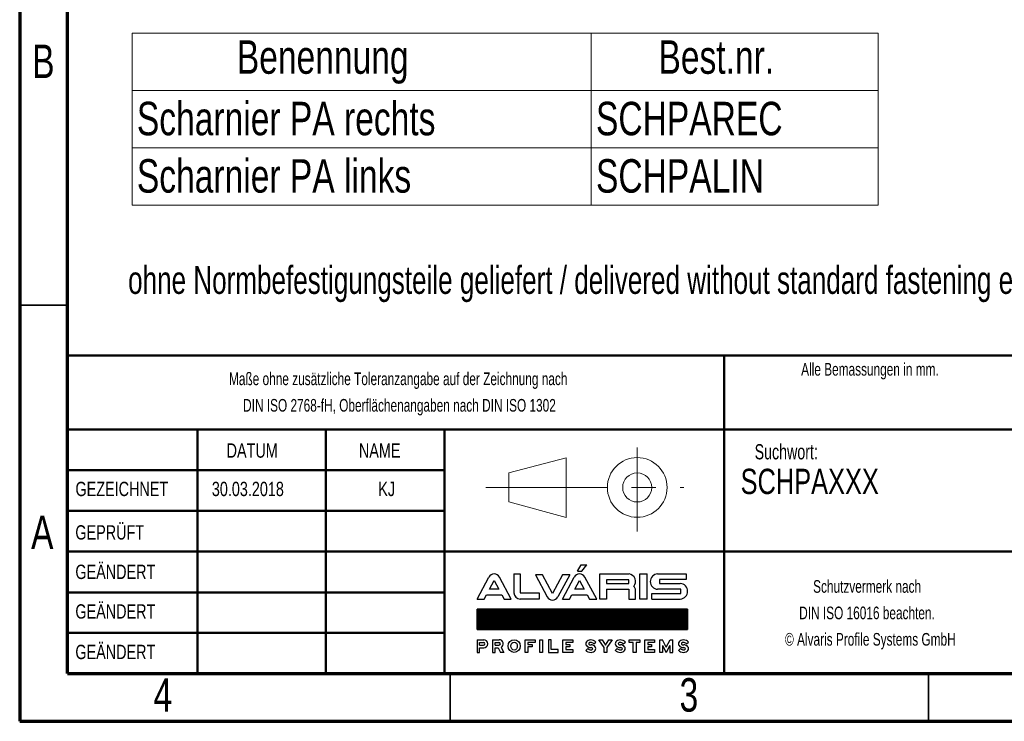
# Model space of a CAD drawing. Header units: millimetres. Extents: x 15 to 206, y 3 to 292.
# Tile 1 of 9: x 15 to 118, y 5 to 78. Entities that reach past the tile are written whole.
import ezdxf

# ---------------------------------------------------------------- set-up
doc = ezdxf.new("R2010")
doc.units = ezdxf.units.MM
doc.linetypes.add('CENTERX2', pattern=[20.32, 12.7, -2.54, 2.54, -2.54])
doc.layers.add('FORMAT', color=7, linetype='Continuous')
doc.layers.add('SLD-0', color=179, linetype='Continuous')
doc.styles.add('SLDTEXTSTYLE0', font='TXT', dxfattribs={"width": 0.75})
doc.styles.add('SLDTEXTSTYLE1', font='TXT', dxfattribs={"width": 0.7})

# ---------------------------------------------------------------- blocks, each defined once
blk = doc.blocks.new('Block2')
at = {"color": 7, "linetype": 'CENTERX2', "lineweight": 18}
for p, q in [((289.49, 33.46), (289.49, 24.67)), ((273.66, 29.29), (294.36, 29.29))]:
    blk.add_line(p, q, dxfattribs=at)
at = {"color": 7, "linetype": 'Continuous', "lineweight": 18}
for p, q in [((276.07, 30.81), (282.06, 32.4)), ((282.06, 32.4), (282.06, 26.16)), ((276.07, 30.81), (276.07, 27.78)), ((276.07, 27.78), (282.06, 26.16))]:
    blk.add_line(p, q, dxfattribs=at)
for radius in [3.12, 1.52]:
    blk.add_circle((289.49, 29.29), radius, dxfattribs=at)
at = {"color": 7, "linetype": 'Continuous', "lineweight": 0}
blk.add_attdef('AUTOATTR7', (0, 0), '', height=1, dxfattribs=at)
blk = doc.blocks.new('ALVARIS-LOGO_BL1')
at = {"layer": 'SLD-0', "color": 2, "linetype": 'Continuous'}
for p, q in [((-18.5, 130.5), (-6, 152.4)), ((-6, 152.4), (14.6, 152.4)), ((-2.9, 130.5), (14.6, 152.4)), ((-368.6, 33.5), (-327.7, 110.4)), ((-249, 33.5), (-289.9, 110.4)), ((-239.9, 121.2), (-218.3, 121.2)), ((-239.9, 121.2), (-239.9, 55)), ((-218.3, 121.2), (-218.3, 55)), ((-139.8, 117.8), (-165.3, 117.8)), ((-165.3, 117.8), (-124.3, 40.9)), ((-105.4, 53.2), (-139.8, 117.8)), ((-71, 117.8), (-105.4, 53.2)), ((-45.6, 117.8), (-86.5, 40.9)), ((-71.1, 33.5), (-30.2, 110.4)), ((-45.6, 117.8), (-71, 117.8)), ((-18.5, 130.5), (-2.9, 130.5)), ((48.5, 33.5), (7.6, 110.4)), ((59.3, 33.5), (59.3, 121.2)), ((59.3, 121.2), (161.1, 121.2)), ((198.5, 33.5), (198.5, 121.2)), ((198.5, 121.2), (224.9, 121.2)), ((224.9, 33.5), (224.9, 121.2)), ((260.8, 121.2), (359.8, 121.2)), ((359.8, 121.2), (359.8, 102.2)), ((-325.1, 67.6), (-308.8, 98.1)), ((-308.8, 98.1), (-292.6, 67.6)), ((-27.6, 67.6), (-11.3, 98.1)), ((-11.3, 98.1), (4.9, 67.6)), ((82.2, 100.8), (82.2, 88)), ((161.1, 100.8), (82.2, 100.8)), ((82.2, 88), (161.1, 88)), ((161.1, 88), (161.1, 100.8)), ((359.8, 102.2), (267.3, 102.2)), ((267.3, 102.2), (267.3, 88)), ((267.3, 88), (340, 88)), ((-343.2, 33.5), (-335.2, 48.5)), ((-335.2, 48.5), (-282.4, 48.5)), ((-292.6, 67.6), (-325.1, 67.6)), ((-282.4, 48.5), (-274.4, 33.5)), ((-218.3, 55), (-151.8, 55)), ((-151.8, 55), (-151.8, 33.5)), ((-45.7, 33.5), (-37.7, 48.5)), ((-37.7, 48.5), (15.1, 48.5)), ((4.9, 67.6), (-27.6, 67.6)), ((15.1, 48.5), (23.1, 33.5)), ((82.2, 67.6), (82.2, 33.5)), ((82.2, 67.6), (161.1, 67.6)), ((161.1, 67.6), (161.1, 33.5)), ((184, 33.5), (184, 67.6)), ((241.1, 33.5), (241.1, 52.7)), ((241.1, 52.7), (341.3, 52.7)), ((341.3, 67.6), (260.8, 67.6)), ((341.3, 52.7), (341.3, 67.6)), ((-368.6, 33.5), (-343.2, 33.5)), ((-274.4, 33.5), (-249, 33.5)), ((-151.8, 33.5), (-218.3, 33.5)), ((-71.1, 33.5), (-45.7, 33.5)), ((23.1, 33.5), (48.5, 33.5)), ((82.2, 33.5), (59.3, 33.5)), ((161.1, 33.5), (184, 33.5)), ((224.9, 33.5), (198.5, 33.5)), ((241.1, 33.5), (340, 33.5)), ((-368.6, -1.7), (365.4, -1.7)), ((-368.6, -72.5), (-368.6, -1.7)), ((365.4, -1.7), (-368.6, -1.7)), ((-368.6, -1.7), (-368.6, -72.5)), ((-368.6, -71.5), (-298.8, -1.7)), ((-368.6, -67.5), (-302.8, -1.7)), ((-368.6, -63.6), (-306.7, -1.7)), ((-368.6, -59.6), (-310.7, -1.7)), ((-368.6, -55.7), (-314.6, -1.7)), ((-368.6, -51.7), (-318.6, -1.7)), ((-368.6, -47.8), (-322.5, -1.7)), ((-368.6, -43.8), (-326.5, -1.7)), ((-368.6, -39.9), (-330.5, -1.7)), ((-368.6, -35.9), (-334.4, -1.7)), ((-368.6, -31.9), (-338.4, -1.7)), ((-368.6, -28), (-342.3, -1.7)), ((-368.6, -24), (-346.3, -1.7)), ((-368.6, -20.1), (-350.2, -1.7)), ((-368.6, -16.1), (-354.2, -1.7)), ((-368.6, -12.2), (-358.1, -1.7)), ((-368.6, -8.2), (-362.1, -1.7)), ((-368.6, -4.3), (-366, -1.7)), ((-365.7, -72.5), (-294.9, -1.7)), ((-361.7, -72.5), (-290.9, -1.7)), ((-357.8, -72.5), (-287, -1.7)), ((-353.8, -72.5), (-283, -1.7)), ((-349.8, -72.5), (-279.1, -1.7)), ((-345.9, -72.5), (-275.1, -1.7)), ((-341.9, -72.5), (-271.2, -1.7)), ((-338, -72.5), (-267.2, -1.7)), ((-334, -72.5), (-263.2, -1.7)), ((-330.1, -72.5), (-259.3, -1.7)), ((-326.1, -72.5), (-255.3, -1.7)), ((-322.2, -72.5), (-251.4, -1.7)), ((-318.2, -72.5), (-247.4, -1.7)), ((-314.3, -72.5), (-243.5, -1.7)), ((-310.3, -72.5), (-239.5, -1.7)), ((-306.4, -72.5), (-235.6, -1.7)), ((-302.4, -72.5), (-231.6, -1.7)), ((-298.5, -72.5), (-227.7, -1.7)), ((-294.5, -72.5), (-223.7, -1.7)), ((-290.5, -72.5), (-219.8, -1.7)), ((-286.6, -72.5), (-215.8, -1.7)), ((-282.6, -72.5), (-211.8, -1.7)), ((-278.7, -72.5), (-207.9, -1.7)), ((-274.7, -72.5), (-203.9, -1.7)), ((-270.8, -72.5), (-200, -1.7)), ((-266.8, -72.5), (-196, -1.7)), ((-262.9, -72.5), (-192.1, -1.7)), ((-258.9, -72.5), (-188.1, -1.7)), ((-255, -72.5), (-184.2, -1.7)), ((-251, -72.5), (-180.2, -1.7)), ((-247.1, -72.5), (-176.3, -1.7)), ((-243.1, -72.5), (-172.3, -1.7)), ((-239.2, -72.5), (-168.4, -1.7)), ((-235.2, -72.5), (-164.4, -1.7)), ((-231.2, -72.5), (-160.5, -1.7)), ((-227.3, -72.5), (-156.5, -1.7)), ((-223.3, -72.5), (-152.5, -1.7)), ((-219.4, -72.5), (-148.6, -1.7)), ((-215.4, -72.5), (-144.6, -1.7)), ((-211.5, -72.5), (-140.7, -1.7)), ((-207.5, -72.5), (-136.7, -1.7)), ((-203.6, -72.5), (-132.8, -1.7)), ((-199.6, -72.5), (-128.8, -1.7)), ((-195.7, -72.5), (-124.9, -1.7)), ((-191.7, -72.5), (-120.9, -1.7)), ((-187.8, -72.5), (-117, -1.7)), ((-183.8, -72.5), (-113, -1.7)), ((-179.8, -72.5), (-109.1, -1.7)), ((-175.9, -72.5), (-105.1, -1.7)), ((-171.9, -72.5), (-101.2, -1.7)), ((-168, -72.5), (-97.2, -1.7)), ((-164, -72.5), (-93.2, -1.7)), ((-160.1, -72.5), (-89.3, -1.7)), ((-156.1, -72.5), (-85.3, -1.7)), ((-152.2, -72.5), (-81.4, -1.7)), ((-148.2, -72.5), (-77.4, -1.7)), ((-144.3, -72.5), (-73.5, -1.7)), ((-140.3, -72.5), (-69.5, -1.7)), ((-136.4, -72.5), (-65.6, -1.7)), ((-132.4, -72.5), (-61.6, -1.7)), ((-128.5, -72.5), (-57.7, -1.7)), ((-124.5, -72.5), (-53.7, -1.7)), ((-120.5, -72.5), (-49.8, -1.7)), ((-116.6, -72.5), (-45.8, -1.7)), ((-112.6, -72.5), (-41.8, -1.7)), ((-108.7, -72.5), (-37.9, -1.7)), ((-104.7, -72.5), (-33.9, -1.7)), ((-100.8, -72.5), (-30, -1.7)), ((-96.8, -72.5), (-26, -1.7)), ((-92.9, -72.5), (-22.1, -1.7)), ((-88.9, -72.5), (-18.1, -1.7)), ((-85, -72.5), (-14.2, -1.7)), ((-81, -72.5), (-10.2, -1.7)), ((-77.1, -72.5), (-6.3, -1.7)), ((-73.1, -72.5), (-2.3, -1.7)), ((-69.2, -72.5), (1.6, -1.7)), ((-65.2, -72.5), (5.6, -1.7)), ((-61.2, -72.5), (9.5, -1.7)), ((-57.3, -72.5), (13.5, -1.7)), ((-53.3, -72.5), (17.5, -1.7)), ((-49.4, -72.5), (21.4, -1.7)), ((-45.4, -72.5), (25.4, -1.7)), ((-41.5, -72.5), (29.3, -1.7)), ((-37.5, -72.5), (33.3, -1.7)), ((-33.6, -72.5), (37.2, -1.7)), ((-29.6, -72.5), (41.2, -1.7)), ((-25.7, -72.5), (45.1, -1.7)), ((-21.7, -72.5), (49.1, -1.7)), ((-17.8, -72.5), (53, -1.7)), ((-13.8, -72.5), (57, -1.7)), ((-9.8, -72.5), (60.9, -1.7)), ((-5.9, -72.5), (64.9, -1.7)), ((-1.9, -72.5), (68.8, -1.7)), ((2, -72.5), (72.8, -1.7)), ((6, -72.5), (76.8, -1.7)), ((9.9, -72.5), (80.7, -1.7)), ((13.9, -72.5), (84.7, -1.7)), ((17.8, -72.5), (88.6, -1.7)), ((21.8, -72.5), (92.6, -1.7)), ((25.7, -72.5), (96.5, -1.7)), ((29.7, -72.5), (100.5, -1.7)), ((33.6, -72.5), (104.4, -1.7)), ((37.6, -72.5), (108.4, -1.7)), ((41.5, -72.5), (112.3, -1.7)), ((45.5, -72.5), (116.3, -1.7)), ((49.5, -72.5), (120.2, -1.7)), ((53.4, -72.5), (124.2, -1.7)), ((57.4, -72.5), (128.1, -1.7)), ((61.3, -72.5), (132.1, -1.7)), ((65.3, -72.5), (136.1, -1.7)), ((69.2, -72.5), (140, -1.7)), ((73.2, -72.5), (144, -1.7)), ((77.1, -72.5), (147.9, -1.7)), ((81.1, -72.5), (151.9, -1.7)), ((85, -72.5), (155.8, -1.7)), ((89, -72.5), (159.8, -1.7)), ((92.9, -72.5), (163.7, -1.7)), ((96.9, -72.5), (167.7, -1.7)), ((100.8, -72.5), (171.6, -1.7)), ((104.8, -72.5), (175.6, -1.7)), ((108.8, -72.5), (179.5, -1.7)), ((112.7, -72.5), (183.5, -1.7)), ((116.7, -72.5), (187.5, -1.7)), ((120.6, -72.5), (191.4, -1.7)), ((124.6, -72.5), (195.4, -1.7)), ((128.5, -72.5), (199.3, -1.7)), ((132.5, -72.5), (203.3, -1.7)), ((136.4, -72.5), (207.2, -1.7)), ((140.4, -72.5), (211.2, -1.7)), ((144.3, -72.5), (215.1, -1.7)), ((148.3, -72.5), (219.1, -1.7)), ((152.2, -72.5), (223, -1.7)), ((156.2, -72.5), (227, -1.7)), ((160.1, -72.5), (230.9, -1.7)), ((164.1, -72.5), (234.9, -1.7)), ((168.1, -72.5), (238.8, -1.7)), ((172, -72.5), (242.8, -1.7)), ((176, -72.5), (246.8, -1.7)), ((179.9, -72.5), (250.7, -1.7)), ((183.9, -72.5), (254.7, -1.7)), ((187.8, -72.5), (258.6, -1.7)), ((191.8, -72.5), (262.6, -1.7)), ((195.7, -72.5), (266.5, -1.7)), ((199.7, -72.5), (270.5, -1.7)), ((203.6, -72.5), (274.4, -1.7)), ((207.6, -72.5), (278.4, -1.7)), ((211.5, -72.5), (282.3, -1.7)), ((215.5, -72.5), (286.3, -1.7)), ((219.5, -72.5), (290.2, -1.7)), ((223.4, -72.5), (294.2, -1.7)), ((227.4, -72.5), (298.1, -1.7)), ((231.3, -72.5), (302.1, -1.7)), ((235.3, -72.5), (306.1, -1.7)), ((239.2, -72.5), (310, -1.7)), ((243.2, -72.5), (314, -1.7)), ((247.1, -72.5), (317.9, -1.7)), ((251.1, -72.5), (321.9, -1.7)), ((255, -72.5), (325.8, -1.7)), ((259, -72.5), (329.8, -1.7)), ((262.9, -72.5), (333.7, -1.7)), ((266.9, -72.5), (337.7, -1.7)), ((270.8, -72.5), (341.6, -1.7)), ((274.8, -72.5), (345.6, -1.7)), ((278.8, -72.5), (349.5, -1.7)), ((282.7, -72.5), (353.5, -1.7)), ((286.7, -72.5), (357.5, -1.7)), ((290.6, -72.5), (361.4, -1.7)), ((294.6, -72.5), (365.4, -1.7)), ((298.5, -72.5), (365.4, -5.6)), ((302.5, -72.5), (365.4, -9.5)), ((306.4, -72.5), (365.4, -13.5)), ((310.4, -72.5), (365.4, -17.4)), ((314.3, -72.5), (365.4, -21.4)), ((318.3, -72.5), (365.4, -25.3)), ((322.2, -72.5), (365.4, -29.3)), ((326.2, -72.5), (365.4, -33.2)), ((365.4, -1.7), (365.4, -72.5)), ((365.4, -72.5), (365.4, -1.7)), ((330.1, -72.5), (365.4, -37.2)), ((334.1, -72.5), (365.4, -41.1)), ((338.1, -72.5), (365.4, -45.1)), ((342, -72.5), (365.4, -49.1)), ((346, -72.5), (365.4, -53)), ((349.9, -72.5), (365.4, -57)), ((353.9, -72.5), (365.4, -60.9)), ((357.8, -72.5), (365.4, -64.9)), ((365.4, -72.5), (-368.6, -72.5)), ((-368.6, -72.5), (365.4, -72.5)), ((361.8, -72.5), (365.4, -68.8)), ((-368.6, -108.1), (-368.6, -152.4)), ((-368.6, -108.1), (-345.2, -108.1)), ((-359.4, -127.2), (-359.4, -117.3)), ((-359.4, -117.3), (-346.2, -117.3)), ((-359.4, -127.2), (-346.2, -127.2)), ((-359.4, -152.4), (-359.4, -136.5)), ((-359.4, -136.5), (-345.2, -136.5)), ((-314.5, -108.1), (-314.5, -152.4)), ((-314.5, -108.1), (-291.1, -108.1)), ((-305.3, -127.2), (-305.3, -117.3)), ((-305.3, -117.3), (-292, -117.3)), ((-305.3, -127.2), (-292, -127.2)), ((-305.3, -152.4), (-305.3, -136.5)), ((-305.3, -136.5), (-295.3, -136.5)), ((-295.3, -136.5), (-286.5, -152.4)), ((-284.6, -134.9), (-275, -152.4)), ((-200.9, -108.1), (-166.2, -108.1)), ((-200.9, -152.4), (-200.9, -108.1)), ((-166.2, -117.3), (-191.2, -117.3)), ((-191.2, -117.3), (-191.2, -124.8)), ((-191.2, -124.8), (-176.7, -124.8)), ((-176.7, -133.5), (-191.2, -133.5)), ((-191.2, -133.5), (-191.2, -152.4)), ((-176.7, -124.8), (-176.7, -133.5)), ((-166.2, -108.1), (-166.2, -117.3)), ((-149.7, -108.1), (-140, -108.1)), ((-149.7, -152.4), (-149.7, -108.1)), ((-140, -108.1), (-140, -152.4)), ((-119.3, -108.1), (-119.3, -152.4)), ((-109.6, -108.1), (-119.3, -108.1)), ((-109.6, -142.7), (-109.6, -108.1)), ((-68.9, -152.4), (-68.9, -108.1)), ((-68.9, -108.1), (-35, -108.1)), ((-35, -117.3), (-58.9, -117.3)), ((-58.9, -117.3), (-58.9, -124.8)), ((-58.9, -124.8), (-45.3, -124.8)), ((-45.3, -132.9), (-58.9, -132.9)), ((-58.9, -132.9), (-58.9, -142.7)), ((-45.3, -124.8), (-45.3, -132.9)), ((-35, -108.1), (-35, -117.3)), ((27, -126.1), (28.9, -126.1)), ((27, -135.3), (28.9, -135.3)), ((38.3, -122.2), (45.7, -116.2)), ((55.9, -108.1), (67.4, -108.1)), ((74.5, -135.1), (55.9, -108.1)), ((67.4, -108.1), (79.2, -127.4)), ((74.5, -152.4), (74.5, -135.1)), ((79.2, -127.4), (91, -108.1)), ((102.5, -108.1), (83.9, -135.1)), ((83.9, -135.1), (83.9, -152.4)), ((91, -108.1), (102.5, -108.1)), ((129.8, -126.1), (131.6, -126.1)), ((129.8, -135.3), (131.6, -135.3)), ((141.1, -122.2), (148.4, -116.2)), ((161.8, -117.3), (161.8, -108.1)), ((161.8, -108.1), (199.3, -108.1)), ((175.8, -117.3), (161.8, -117.3)), ((175.8, -152.4), (175.8, -117.3)), ((199.3, -117.3), (185.6, -117.3)), ((185.6, -117.3), (185.6, -152.4)), ((199.3, -108.1), (199.3, -117.3)), ((216.2, -152.4), (216.2, -108.1)), ((216.2, -108.1), (250.1, -108.1)), ((250.1, -117.3), (226.2, -117.3)), ((226.2, -117.3), (226.2, -124.8)), ((226.2, -124.8), (239.8, -124.8)), ((239.8, -132.9), (226.2, -132.9)), ((226.2, -132.9), (226.2, -142.7)), ((239.8, -124.8), (239.8, -132.9)), ((250.1, -108.1), (250.1, -117.3)), ((268.4, -152.4), (268.4, -108.1)), ((268.4, -108.1), (278, -108.1)), ((291.1, -134.4), (278, -108.1)), ((278.4, -127.9), (291.1, -152.4)), ((278.4, -127.9), (278.4, -152.4)), ((291.1, -134.4), (304.2, -108.1)), ((303.8, -127.9), (291.1, -152.4)), ((303.8, -127.9), (303.8, -152.4)), ((304.2, -108.1), (313.8, -108.1)), ((313.8, -152.4), (313.8, -108.1)), ((350, -126.1), (351.9, -126.1)), ((350, -135.3), (351.9, -135.3)), ((361.3, -122.2), (368.6, -116.2)), ((-368.6, -152.4), (-359.4, -152.4)), ((-314.5, -152.4), (-305.3, -152.4)), ((-275, -152.4), (-286.5, -152.4)), ((-191.2, -152.4), (-200.9, -152.4)), ((-140, -152.4), (-149.7, -152.4)), ((-119.3, -152.4), (-85.2, -152.4)), ((-85.2, -142.7), (-109.6, -142.7)), ((-85.2, -152.4), (-85.2, -142.7)), ((-35, -152.4), (-68.9, -152.4)), ((-58.9, -142.7), (-35, -142.7)), ((-35, -142.7), (-35, -152.4)), ((17.6, -139.1), (10.3, -145.2)), ((83.9, -152.4), (74.5, -152.4)), ((120.4, -139.1), (113, -145.2)), ((185.6, -152.4), (175.8, -152.4)), ((250.1, -152.4), (216.2, -152.4)), ((226.2, -142.7), (250.1, -142.7)), ((250.1, -142.7), (250.1, -152.4)), ((278.4, -152.4), (268.4, -152.4)), ((303.8, -152.4), (313.8, -152.4)), ((340.6, -139.1), (333.2, -145.2))]:
    blk.add_line(p, q, dxfattribs=at)
for centre, radius, start, end in [((-308.8, 99.3), 21.9, 30.4276, 149.5724), ((-11.3, 99.3), 21.9, 30.4276, 149.5724), ((156.9, 94.5), 27, 321.7623, 80.9622), ((262.3, 94.4), 26.9, 93.0354, 266.9646), ((161, 61.2), 23.9, 15.4624, 43.9099), ((338.1, 60.7), 27.3, 273.9312, 86.0688), ((-218.3, 55), 21.6, 180, 270), ((-105.4, 52), 21.9, 210.4276, 329.5724), ((-346.2, -122.3), 4.96, 270, 90), ((-345.2, -122.3), 14.2, 270, 90), ((-292, -122.3), 4.96, 270, 90), ((-291.1, -122.3), 14.2, 297.0215, 90), ((27, -134.2), 16.5, 46.7274, 90.0142), ((129.8, -134.2), 16.5, 46.7274, 90.0142), ((350, -134.2), 16.5, 46.7274, 90.0142), ((28.9, -127.2), 16.5, 226.7274, 270.0142), ((131.6, -127.2), 16.5, 226.7274, 270.0142), ((351.9, -127.2), 16.5, 226.7274, 270.0142)]:
    blk.add_arc(centre, radius, start, end, dxfattribs=at)
for centre, major_axis, ratio in [((-239.3, -130.2), (0, 22.2), 0.948396), ((-239.3, -130.1), (0, 13.9), 0.802774)]:
    blk.add_ellipse(centre, major_axis=major_axis, ratio=ratio, dxfattribs=at)
for centre, major_axis, ratio, start_param, end_param in [((27, -122.1), (-16.6, 0), 0.794296, 4.712389, 7.853982), ((27, -121.9), (-6.28, 0), 0.661774, 4.712389, 7.853982), ((27, -122.1), (-20.9, 0), 0.630369, 3.608164, 4.712389), ((28.9, -139.2), (16.6, 0), 0.794296, 4.712389, 7.853982), ((28.9, -139.5), (6.28, 0), 0.661774, 4.712389, 7.853982), ((129.8, -122.1), (-16.6, 0), 0.794296, 4.712389, 7.853982), ((129.8, -121.9), (-6.28, 0), 0.661774, 4.712389, 7.853982), ((129.8, -122.1), (-20.9, 0), 0.630369, 3.608164, 4.712389), ((131.6, -139.2), (16.6, 0), 0.794296, 4.712389, 7.853982), ((131.6, -139.5), (6.28, 0), 0.661774, 4.712389, 7.853982), ((350, -122.1), (-16.6, 0), 0.794296, 4.712389, 7.853982), ((350, -121.9), (-6.28, 0), 0.661774, 4.712389, 7.853982), ((350, -122.1), (-20.9, 0), 0.630369, 3.608164, 4.712389), ((351.9, -139.2), (16.6, 0), 0.794296, 4.712389, 7.853982), ((351.9, -139.5), (6.28, 0), 0.661774, 4.712389, 7.853982), ((28.9, -139.2), (20.9, 0), 0.630369, 3.608164, 4.712389), ((131.6, -139.2), (20.9, 0), 0.630369, 3.608164, 4.712389), ((351.9, -139.2), (20.9, 0), 0.630369, 3.608164, 4.712389)]:
    blk.add_ellipse(centre, major_axis=major_axis, ratio=ratio, start_param=start_param, end_param=end_param, dxfattribs=at)
blk = doc.blocks.new('SW_NOTE_1')
at = {"color": 0, "linetype": 'Continuous', "lineweight": 0, "char_height": 1.3229, "attachment_point": 2, "style": 'SLDTEXTSTYLE1'}
for s, insert in [('Schutzvermerk nach', (8.16, 1.71)), ('DIN ISO 16016 beachten.', (8.15, -1.06)), ('© Alvaris Profile Systems GmbH', (8.5, -3.82))]:
    blk.add_mtext(s, dxfattribs=dict(at, insert=insert))
blk = doc.blocks.new('SW_NOTE_2')
at = {"color": 0, "linetype": 'Continuous', "lineweight": 0, "char_height": 1.3229, "attachment_point": 2, "style": 'SLDTEXTSTYLE1'}
for s, insert in [('Maße ohne zusätzliche Toleranzangabe auf der Zeichnung nach', (25.55, 1.71)), ('DIN ISO 2768-fH, Oberflächenangaben nach DIN ISO 1302', (25.68, -1.06))]:
    blk.add_mtext(s, dxfattribs=dict(at, insert=insert))
blk = doc.blocks.new('SW_TABLEANNOTATION_0')
at = {"color": 0, "linetype": 'Continuous', "lineweight": 0}
for p, q in [((0, 0), (0, -18)), ((78, 0), (0, 0)), ((48, 0), (48, -18)), ((78, -18), (78, 0)), ((0, -6), (78, -6)), ((0, -12), (78, -12)), ((0, -18), (78, -18))]:
    blk.add_line(p, q, dxfattribs=at)
at = {"color": 0, "linetype": 'Continuous', "lineweight": 0, "char_height": 3.5, "attachment_point": 1, "style": 'SLDTEXTSTYLE0'}
for s, insert in [('Benennung', (10.95, -0.75)), ('Best.nr.', (55.03, -0.75)), ('Scharnier PA rechts', (0.5, -7.18)), ('SCHPAREC', (48.5, -7.18)), ('Scharnier PA links', (0.5, -13.18)), ('SCHPALIN', (48.5, -13.18))]:
    blk.add_mtext(s, dxfattribs=dict(at, insert=insert))

msp = doc.modelspace()

# ---------------------------------------------------------------- linework, layer by layer
at = {"color": 7, "linetype": 'Continuous', "lineweight": 70}
for p, q in [((15, 292), (15, 5)), ((20, 10), (20, 287)), ((20, 10), (200, 10)), ((15, 5), (205, 5))]:
    msp.add_line(p, q, dxfattribs=at)
at = {"color": 7, "linetype": 'Continuous', "lineweight": 50}
for p, q in [((20, 65.25), (20, 10)), ((200, 43.2626), (20, 43.2626)), ((20, 43.2626), (20, 10)), ((88.6451, 35.5), (88.6451, 43.2626)), ((118.8, 35.5), (20, 35.5)), ((33.5963, 35.5), (33.5963, 10)), ((46.991, 35.5), (46.991, 10)), ((59.4031, 35.5), (59.4031, 10)), ((88.6451, 10), (88.6451, 35.5)), ((59.4031, 31.25), (20, 31.25)), ((59.4031, 27), (20, 27)), ((200, 22.7499), (20, 22.7499)), ((59.4031, 18.4748), (20, 18.4748)), ((20, 14.25), (59.4031, 14.25))]:
    msp.add_line(p, q, dxfattribs=at)
at = {"color": 7, "linetype": 'Continuous', "lineweight": 35}
for p, q in [((20, 48.5), (15, 48.5)), ((60, 10), (60, 5)), ((110, 10), (110, 5))]:
    msp.add_line(p, q, dxfattribs=at)

# ---------------------------------------------------------------- block references
at = {"color": 7, "linetype": 'Continuous', "lineweight": 0}
for name, p in [('SW_TABLEANNOTATION_0', (26.7515, 76.9632)), ('SW_NOTE_2', (29.0239, 39.7665)), ('SW_NOTE_1', (95.436, 18.0549))]:
    msp.add_blockref(name, p, dxfattribs=at)
at = {"color": 7, "linetype": 'Continuous'}
msp.add_blockref('Block2', (-209.9267, 0.1645), dxfattribs=at)
at = {"layer": 'FORMAT', "xscale": 0.03, "yscale": 0.03, "zscale": 0.03}
msp.add_blockref('ALVARIS-LOGO_BL1', (73.8691, 16.7769), dxfattribs=at)

# ---------------------------------------------------------------- texts
at = {"color": 7, "linetype": 'Continuous', "lineweight": 0}
for s, insert, char_height, attachment_point, style in [('B', (17.4733, 75.7615), 3.5, 2, 'SLDTEXTSTYLE0'), ('ohne Normbefestigungsteile geliefert / delivered without standard fastening elements', (26.3355, 52.6063), 2.910417, 1, 'SLDTEXTSTYLE1'), ('Alle Bemassungen in mm.', (103.8941, 42.4718), 1.322917, 2, 'SLDTEXTSTYLE1'), ('DATUM', (36.6335, 34.0659), 1.5, 1, 'SLDTEXTSTYLE0'), ('NAME', (50.4629, 34.0659), 1.5, 1, 'SLDTEXTSTYLE0'), ('Suchwort:', (95.1431, 33.9809), 1.5875, 2, 'SLDTEXTSTYLE1'), ('SCHPAXXX', (90.371, 31.4099), 2.64583, 1, 'SLDTEXTSTYLE0'), ('GEZEICHNET', (20.8304, 30.0478), 1.5, 1, 'SLDTEXTSTYLE0'), ('30.03.2018', (35.0898, 30.0478), 1.5, 1, 'SLDTEXTSTYLE0'), ('KJ', (53.3682, 30.0478), 1.5, 2, 'SLDTEXTSTYLE0'), ('A', (17.3602, 26.5115), 3.5, 2, 'SLDTEXTSTYLE0'), ('GEPRÜFT', (20.8192, 25.5047), 1.5, 1, 'SLDTEXTSTYLE0'), ('GEÄNDERT', (20.8216, 21.3797), 1.5, 1, 'SLDTEXTSTYLE0'), ('GEÄNDERT', (20.8216, 17.2389), 1.5, 1, 'SLDTEXTSTYLE0'), ('GEÄNDERT', (20.8216, 13.0039), 1.5, 1, 'SLDTEXTSTYLE0'), ('4', (29.9648, 9.5115), 3.5, 2, 'SLDTEXTSTYLE0'), ('3', (84.9648, 9.5115), 3.5, 2, 'SLDTEXTSTYLE0')]:
    msp.add_mtext(s, dxfattribs=dict(at, insert=insert, char_height=char_height, attachment_point=attachment_point, style=style))

doc.saveas('drawing.dxf')
